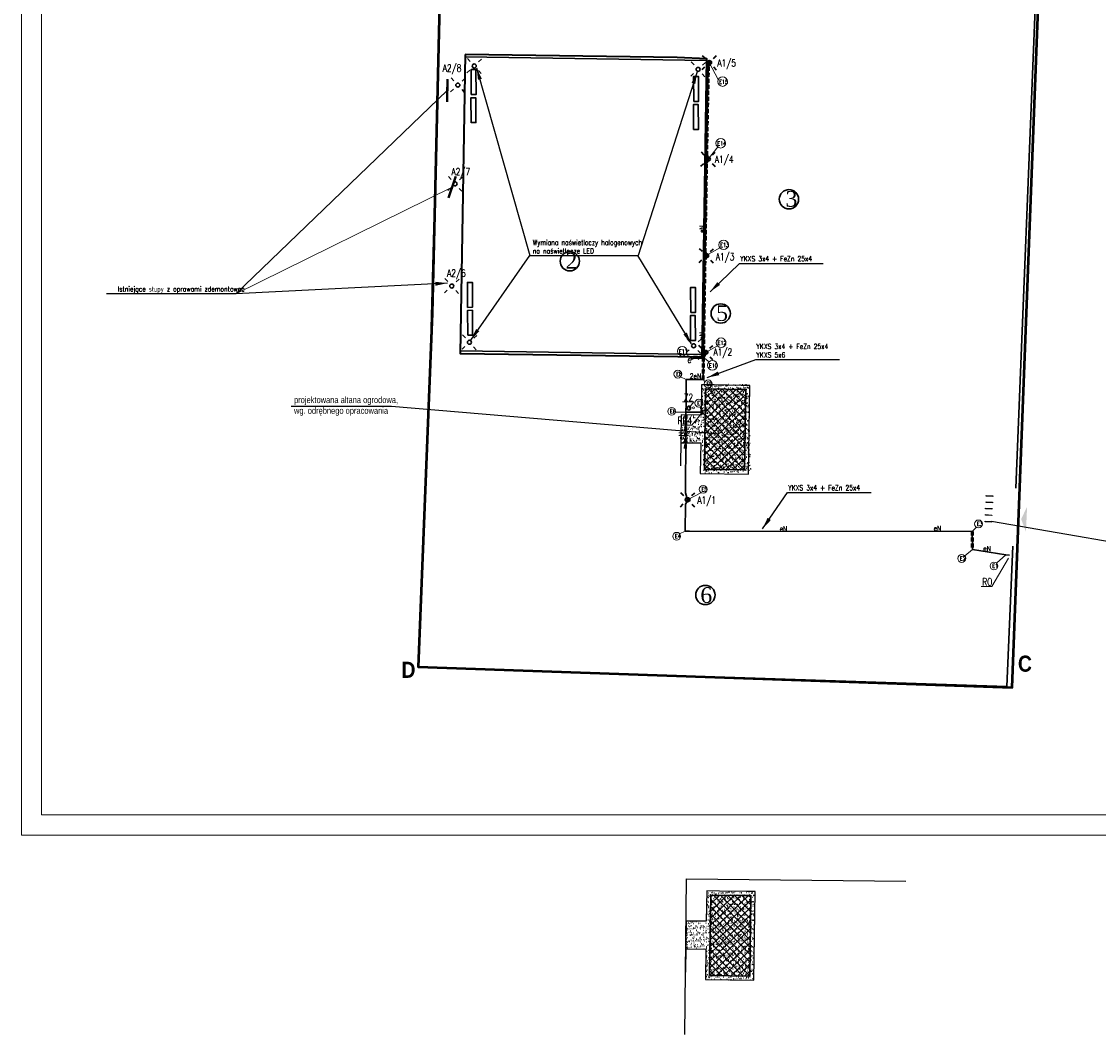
# Model space of a CAD drawing. Extents: x -110 to 11927435, y -6590197 to 5675023.
# Tile 61 of 71: x 6591087 to 6591220, y 5674686 to 5674812. Entities that reach past the tile are written whole.
import ezdxf
from ezdxf.enums import TextEntityAlignment as Align

# ---------------------------------------------------------------- set-up
doc = ezdxf.new("R2010")
doc.units = 0
for name, pattern in [('0', [0]), ('1', [0]), ('2', [1.5, 1, -0.5]), ('DASHED', [0.75, 0.5, -0.25])]:
    doc.linetypes.add(name, pattern=pattern)
doc.layers.get('0').update_dxf_attribs({"color": 250, "linetype": 'CONTINUOUS', "lineweight": 100})
doc.layers.add('_0', color=7, linetype='CONTINUOUS')
for name, color, linetype, lineweight in [('A_granice opracowania', 3, 'CONTINUOUS', 40), ('A_PZT_Opis', 7, 'CONTINUOUS', 9), ('Elektryka', 1, 'CONTINUOUS', 9), ('Elektryka opis', 1, 'CONTINUOUS', 9), ('Elektryka współrzędne', 1, 'CONTINUOUS', 9), ('UEEOA_T_3', 1, 'CONTINUOUS', 18), ('UEEOA_T_9', 1, 'CONTINUOUS', 18), ('wymiar', 7, 'CONTINUOUS', 13), ('WYMIARY', 1, 'CONTINUOUS', 9)]:
    doc.layers.add(name, color=color, linetype=linetype, lineweight=lineweight)
doc.styles.add('ARIAL', font='txt', dxfattribs={"width": 0.8})
doc.styles.add('K1_ACAD', font='romans.shx', dxfattribs={"width": 0.8, "oblique": 12})
doc.styles.add('other_WYMIAR', font='txt', dxfattribs={"width": 0.9, "height": 0.9})
doc.styles.add('pawel', font='GOTHIC.TTF')
doc.styles.add('ROMANSS', font='romans.shx', dxfattribs={"width": 0.6})
doc.styles.get("Standard").update_dxf_attribs({"font": 'Simplex.SHX', "width": 0.75})
doc.dimstyles.new('100', dxfattribs={"dimscale": 0, "dimtxt": 1, "dimasz": 1, "dimexe": 1.5, "dimexo": 0, "dimgap": 0.1, "dimtad": 1, "dimrnd": 1e-08, "dimtxsty": 'ROMANSS', "dimblk": 'ARCHTICK', "dimcen": 1, "dimdle": 1, "dimclrd": 256, "dimclre": 256, "dimclrt": 256, "dimadec": 0, "dimazin": 0, "dimtfac": 1, "dimtdec": 0, "dimtofl": 0, "dimtmove": 0, "dimatfit": 2, "dimldrblk": 'ARCHTICK', "dimfxl": 1.5, "dimfxlon": 1, "dimlwd": -1, "dimlwe": -1, "dimarcsym": 0})
doc.dimstyles.get("Standard").update_dxf_attribs({"dimtxt": 1, "dimasz": 1, "dimexe": 1, "dimexo": 1, "dimgap": 1, "dimtad": 1, "dimtxsty": 'Standard', "dimcen": 2.5, "dimadec": 0, "dimazin": 0, "dimtfac": 1, "dimtmove": 0, "dimatfit": 3, "dimfxl": 1, "dimarcsym": 0})

# ---------------------------------------------------------------- blocks, each defined once
blk = doc.blocks.new('ARM')
at = {"linetype": 'Continuous'}
blk.add_circle((0, 0), 0.125, dxfattribs=at)
blk = doc.blocks.new('_ArchTick')
at = {"color": 0, "linetype": 'ByBlock', "lineweight": 9, "const_width": 0.15}
blk.add_lwpolyline([(-0.5, -0.5), (0.5, 0.5)], dxfattribs=at)

msp = doc.modelspace()

# ---------------------------------------------------------------- hatches: boundary and pattern name
at = {"layer": '_0', "linetype": '0'}
h = msp.add_hatch(dxfattribs=at)
h.set_pattern_fill('AR-SAND', color=252, scale=0.3, angle=2.41849, style=0)
h.set_pattern_definition([(39.918487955, (245334.8745, -273079.81704), (-0.043273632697, 0.57673478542), [0, -0.456, 0, -0.51, 0, -0.4875]), (9.918487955, (245334.8745, -273079.817), (0.494733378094, 0.86829401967), [0, -0.246, 0, -0.411, 0, -0.1575]), (329.918487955, (245334.50585, -273079.8326), (0.933338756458, 0.041119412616), [0, -0.15, 0, -0.54, 0, -0.705]), (319.918487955, (245334.50585, -273079.8326), (0.88992382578, 0.301123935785), [0, -0.075, 0, -0.354, 0, -0.405])])
h.paths.add_polyline_path([(6591168.524, 5674759.973), (6591168.447, 5674762.61), (6591170.939, 5674762.682), (6591170.837, 5674766.459), (6591172.402, 5674766.509), (6591172.392, 5674766.497), (6591175.773, 5674766.607), (6591175.777, 5674766.595), (6591176.835, 5674766.624), (6591177.137, 5674755.628), (6591171.139, 5674755.463), (6591171.033, 5674759.242), (6591168.548, 5674759.17)])
h = msp.add_hatch(dxfattribs=at)
h.set_pattern_fill('ANSI37', color=2, scale=5, angle=269.15256, style=0)
h.set_pattern_definition([(314.152556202, (1013918.26, 12345488.89734), (0.44842978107, 0.43535701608), []), (44.152556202, (1013918.26, 12345488.89734), (-0.43535701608, 0.44842978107), [])])
h.paths.add_polyline_path([(6591171.643, 5674765.95), (6591176.322, 5674765.881), (6591176.32, 5674765.721), (6591176.48, 5674765.719), (6591176.434, 5674762.599), (6591176.274, 5674762.601), (6591176.271, 5674762.441), (6591176.431, 5674762.439), (6591176.385, 5674759.319), (6591176.225, 5674759.322), (6591176.223, 5674759.162), (6591176.383, 5674759.159), (6591176.336, 5674756.04), (6591176.177, 5674756.042), (6591176.174, 5674755.882), (6591171.495, 5674755.951), (6591171.497, 5674756.111), (6591171.337, 5674756.114), (6591171.383, 5674759.233), (6591171.543, 5674759.231), (6591171.546, 5674759.391), (6591171.386, 5674759.393), (6591171.432, 5674762.513), (6591171.592, 5674762.511), (6591171.594, 5674762.671), (6591171.434, 5674762.673), (6591171.48, 5674765.793), (6591171.64, 5674765.79)])
at = {"layer": '_0', "lineweight": 5}
h = msp.add_hatch(color=4, dxfattribs=at)
h.dxf.hatch_style = 1
h.paths.add_polyline_path([(6591211.293, 5674748.215), (6591211.364, 5674749.757), (6591211.435, 5674751.299), (6591210.691, 5674749.788)])
at = {"layer": '_0', "linetype": '0'}
h = msp.add_hatch(dxfattribs=at)
h.set_pattern_fill('AR-SAND', color=252, scale=0.3, style=0)
h.set_pattern_definition([(37.5, (0.64417, -62.88534), (-0.018898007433, 0.578047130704), [0, -0.456, 0, -0.51, 0, -0.4875]), (7.5, (0.6442, -62.8853), (0.53093301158, 0.84664381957), [0, -0.246, 0, -0.411, 0, -0.1575]), (327.5, (0.27517, -62.88534), (0.934242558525, 0.00169771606), [0, -0.15, 0, -0.54, 0, -0.705]), (317.5, (0.2752, -62.8853), (0.90183798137, 0.26330266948), [0, -0.075, 0, -0.354, 0, -0.405])])
h.paths.add_polyline_path([(6591169.049, 5674697.191), (6591169.083, 5674699.829), (6591171.576, 5674699.796), (6591171.634, 5674703.575), (6591173.2, 5674703.559), (6591173.189, 5674703.547), (6591176.572, 5674703.514), (6591176.575, 5674703.502), (6591177.634, 5674703.486), (6591177.471, 5674692.487), (6591171.472, 5674692.576), (6591171.525, 5674696.355), (6591169.039, 5674696.389)])
h = msp.add_hatch(dxfattribs=at)
h.set_pattern_fill('ANSI37', color=2, scale=5, angle=269.15256, style=0)
h.set_pattern_definition([(314.152556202, (1013918.90416, 12345426.012), (0.44842978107, 0.43535701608), []), (44.152556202, (1013918.90416, 12345426.012), (-0.43535701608, 0.44842978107), [])])
h.paths.add_polyline_path([(6591172.287, 5674703.065), (6591176.966, 5674702.996), (6591176.964, 5674702.836), (6591177.124, 5674702.833), (6591177.078, 5674699.714), (6591176.918, 5674699.716), (6591176.915, 5674699.556), (6591177.075, 5674699.554), (6591177.029, 5674696.434), (6591176.869, 5674696.436), (6591176.867, 5674696.276), (6591177.027, 5674696.274), (6591176.981, 5674693.154), (6591176.821, 5674693.157), (6591176.818, 5674692.997), (6591172.139, 5674693.066), (6591172.141, 5674693.226), (6591171.981, 5674693.228), (6591172.027, 5674696.348), (6591172.187, 5674696.346), (6591172.19, 5674696.506), (6591172.03, 5674696.508), (6591172.076, 5674699.628), (6591172.236, 5674699.625), (6591172.238, 5674699.785), (6591172.078, 5674699.788), (6591172.124, 5674702.907), (6591172.284, 5674702.905)])

# ---------------------------------------------------------------- linework, layer by layer
at = {"color": 0, "linetype": 'ByBlock', "lineweight": 0}
msp.add_lwpolyline([(6591086.502, 5675007.599), (6591086.502, 5674710.508), (6591296.565, 5674710.508), (6591296.565, 5675007.599), (6591086.502, 5675007.599)], dxfattribs=at)
at = {"color": 0, "linetype": 'ByBlock', "lineweight": 18}
msp.add_lwpolyline([(6591089.002, 5675005.098), (6591089.002, 5674713.009), (6591294.065, 5674713.009), (6591294.065, 5675005.098)], close=True, dxfattribs=at)
at = {"layer": '_0', "color": 1, "linetype": 'ByBlock', "lineweight": 30}
for p, q in [((6591138.285, 5674807.576), (6591137.33, 5674770.378)), ((6591135.862, 5674731.384), (6591156.381, 5674730.705))]:
    msp.add_line(p, q, dxfattribs=at)
at = {"layer": '_0', "color": 5, "linetype": 'ByBlock', "lineweight": 30}
for p, q in [((6591141.595, 5674807.215), (6591171.627, 5674806.753)), ((6591141.032, 5674770.688), (6591171.065, 5674770.226))]:
    msp.add_line(p, q, dxfattribs=at)
at = {"layer": '_0', "color": 30, "linetype": 'ByBlock', "lineweight": 30, "true_color": 0xf8991e}
for p, q in [((6591142.237, 5674806.636), (6591141.899, 5674807.004)), ((6591143.296, 5674806.589), (6591143.665, 5674806.927)), ((6591141.822, 5674805.238), (6591142.191, 5674805.576)), ((6591143.264, 5674805.521), (6591143.588, 5674805.162)), ((6591170.055, 5674806.216), (6591169.717, 5674806.584)), ((6591171.114, 5674806.17), (6591171.483, 5674806.508)), ((6591169.64, 5674804.819), (6591170.008, 5674805.157)), ((6591171.082, 5674805.101), (6591171.405, 5674804.742)), ((6591141.642, 5674772.305), (6591141.304, 5674772.673)), ((6591142.701, 5674772.259), (6591143.07, 5674772.597)), ((6591169.501, 5674771.865), (6591169.164, 5674772.234)), ((6591170.561, 5674771.819), (6591170.929, 5674772.157)), ((6591141.227, 5674770.908), (6591141.595, 5674771.246)), ((6591142.669, 5674771.19), (6591142.992, 5674770.831)), ((6591169.087, 5674770.468), (6591169.455, 5674770.806)), ((6591170.528, 5674770.75), (6591170.852, 5674770.391))]:
    msp.add_line(p, q, dxfattribs=at)
at = {"layer": '_0', "color": 1, "linetype": 'ByBlock', "lineweight": 40}
for p, q in [((6591171.082, 5674807.406), (6591171.429, 5674807.046)), ((6591172.489, 5674807.027), (6591172.849, 5674807.375)), ((6591171.05, 5674805.638), (6591171.41, 5674805.986)), ((6591172.471, 5674805.967), (6591172.818, 5674805.607)), ((6591170.924, 5674795.407), (6591171.271, 5674795.047)), ((6591172.331, 5674795.028), (6591172.691, 5674795.376)), ((6591170.892, 5674793.639), (6591171.252, 5674793.987)), ((6591172.313, 5674793.968), (6591172.66, 5674793.608)), ((6591170.71, 5674783.414), (6591171.057, 5674783.054)), ((6591172.118, 5674783.035), (6591172.477, 5674783.383)), ((6591170.679, 5674781.646), (6591171.038, 5674781.994)), ((6591172.099, 5674781.975), (6591172.446, 5674781.615)), ((6591170.617, 5674771.4), (6591170.964, 5674771.04)), ((6591172.025, 5674771.021), (6591172.385, 5674771.369)), ((6591170.586, 5674769.632), (6591170.945, 5674769.98)), ((6591172.006, 5674769.961), (6591172.353, 5674769.601)), ((6591168.391, 5674753.088), (6591168.738, 5674752.728)), ((6591169.799, 5674752.71), (6591170.159, 5674753.057)), ((6591168.36, 5674751.321), (6591168.719, 5674751.668)), ((6591169.78, 5674751.649), (6591170.127, 5674751.289))]:
    msp.add_line(p, q, dxfattribs=at)
at = {"layer": '_0', "color": 1, "linetype": 'ByBlock', "lineweight": 9}
for p, q in [((6591171.773, 5674806.683), (6591172.126, 5674806.33)), ((6591172.126, 5674806.683), (6591171.773, 5674806.33)), ((6591171.615, 5674794.684), (6591171.969, 5674794.331)), ((6591171.969, 5674794.684), (6591171.615, 5674794.331)), ((6591171.401, 5674782.691), (6591171.755, 5674782.338)), ((6591171.755, 5674782.691), (6591171.401, 5674782.338)), ((6591171.308, 5674770.677), (6591171.662, 5674770.324)), ((6591171.662, 5674770.677), (6591171.308, 5674770.324)), ((6591169.082, 5674752.366), (6591169.436, 5674752.012)), ((6591169.436, 5674752.366), (6591169.082, 5674752.012))]:
    msp.add_line(p, q, dxfattribs=at)
at = {"layer": '_0', "color": 2, "linetype": 'ByBlock', "lineweight": 30}
for p, q in [((6591140.203, 5674804.26), (6591139.865, 5674804.628)), ((6591141.262, 5674804.214), (6591141.631, 5674804.552)), ((6591139.788, 5674802.863), (6591140.156, 5674803.201)), ((6591141.23, 5674803.145), (6591141.553, 5674802.786)), ((6591139.866, 5674791.994), (6591139.528, 5674792.362)), ((6591140.925, 5674791.948), (6591141.294, 5674792.286)), ((6591139.451, 5674790.597), (6591139.82, 5674790.935)), ((6591140.893, 5674790.879), (6591141.217, 5674790.52)), ((6591139.447, 5674779.294), (6591139.11, 5674779.662)), ((6591140.507, 5674779.248), (6591140.875, 5674779.586)), ((6591139.033, 5674777.897), (6591139.401, 5674778.235)), ((6591140.474, 5674778.179), (6591140.798, 5674777.82)), ((6591208.91, 5674728.99), (6591156.381, 5674730.705))]:
    msp.add_line(p, q, dxfattribs=at)
at = {"layer": '_0', "linetype": 'ByBlock'}
for p, q in [((6591119.992, 5674763.825), (6591132.447, 5674763.825)), ((6591132.447, 5674763.825), (6591173.146, 5674760.377)), ((6591227.007, 5674746.022), (6591207.016, 5674749.487))]:
    msp.add_line(p, q, dxfattribs=at)
at = {"layer": '_0', "color": 4, "linetype": 'ByBlock', "lineweight": 30}
msp.add_line((6591209.66, 5674746.42), (6591208.91, 5674728.99), dxfattribs=at)
at = {"layer": '_0', "color": 3, "linetype": 'ByBlock', "lineweight": 50, "flags": 128}
msp.add_lwpolyline([(6591193.59, 5674956.7), (6591190.425, 5674894.115), (6591187.34, 5674832.27), (6591159.66, 5674831.72), (6591138.84, 5674831.3), (6591137.53, 5674775.33), (6591135.76, 5674731.42), (6591155.95, 5674730.72), (6591209.593, 5674728.87), (6591213.55, 5674832.79), (6591218.2, 5674951.33), (6591193.65, 5674956.74)], dxfattribs=at)
at = {"layer": '_0', "color": 4, "linetype": 'ByBlock', "lineweight": 30, "flags": 128}
for points in [[(6591212.55, 5674816.365), (6591210.03, 5674753.64)], [(6591142.366, 5674802.533), (6591142.35, 5674805.636), (6591142.954, 5674805.639), (6591142.97, 5674802.541), (6591142.366, 5674802.538)], [(6591170.012, 5674801.675), (6591169.996, 5674804.778), (6591170.6, 5674804.781), (6591170.616, 5674801.683), (6591170.012, 5674801.68)], [(6591142.352, 5674799.038), (6591142.335, 5674802.141), (6591142.939, 5674802.145), (6591142.955, 5674799.046), (6591142.352, 5674799.043)], [(6591169.998, 5674798.18), (6591169.981, 5674801.283), (6591170.585, 5674801.286), (6591170.601, 5674798.188), (6591169.998, 5674798.185)], [(6591141.923, 5674776.086), (6591141.906, 5674779.189), (6591142.51, 5674779.192), (6591142.526, 5674776.094), (6591141.923, 5674776.091)], [(6591169.639, 5674775.457), (6591169.623, 5674778.56), (6591170.227, 5674778.564), (6591170.243, 5674775.465), (6591169.639, 5674775.462)], [(6591141.933, 5674772.616), (6591141.917, 5674775.719), (6591142.521, 5674775.722), (6591142.537, 5674772.624), (6591141.933, 5674772.621)], [(6591169.625, 5674771.962), (6591169.609, 5674775.065), (6591170.213, 5674775.069), (6591170.229, 5674771.97), (6591169.625, 5674771.967)]]:
    msp.add_lwpolyline(points, dxfattribs=at)
at = {"layer": '_0', "color": 8, "linetype": 'ByBlock', "lineweight": 40, "flags": 128}
msp.add_lwpolyline([(6591141.6, 5674807.528), (6591140.985, 5674770.376), (6591171.061, 5674769.962), (6591171.631, 5674806.993), (6591167.971, 5674807.15), (6591141.6, 5674807.528)], dxfattribs=at)
at = {"layer": '_0', "color": 252, "linetype": '0'}
for points in [[(6591168.393, 5674759.274), (6591170.883, 5674759.241), (6591170.827, 5674755.461), (6591176.827, 5674755.372), (6591176.989, 5674766.371), (6591175.93, 5674766.387), (6591175.93, 5674766.387), (6591172.555, 5674766.444), (6591172.555, 5674766.444), (6591170.99, 5674766.46), (6591170.934, 5674762.682), (6591168.439, 5674762.715), (6591168.357, 5674756.383)], [(6591169.037, 5674696.389), (6591171.527, 5674696.355), (6591171.472, 5674692.576), (6591177.471, 5674692.487), (6591177.634, 5674703.486), (6591176.575, 5674703.502), (6591176.575, 5674703.502), (6591173.2, 5674703.559), (6591173.2, 5674703.559), (6591171.634, 5674703.575), (6591171.578, 5674699.796), (6591169.083, 5674699.829), (6591169.001, 5674693.498)]]:
    msp.add_lwpolyline(points, dxfattribs=at)
at = {"layer": '_0', "lineweight": 30, "ltscale": 3}
for points in [[(6591176.482, 5674765.879), (6591176.334, 5674755.88), (6591171.335, 5674755.954), (6591171.483, 5674765.953)], [(6591177.126, 5674702.993), (6591176.978, 5674692.994), (6591171.979, 5674693.068), (6591172.127, 5674703.067)]]:
    msp.add_lwpolyline(points, close=True, dxfattribs=at)
at = {"layer": '_0'}
for points in [[(6591171.643, 5674765.95), (6591171.64, 5674765.79), (6591171.48, 5674765.793), (6591171.483, 5674765.953), (6591171.643, 5674765.95), (6591171.48, 5674765.793), (6591171.483, 5674765.953), (6591171.64, 5674765.79)], [(6591176.482, 5674765.879), (6591176.48, 5674765.719), (6591176.32, 5674765.721), (6591176.322, 5674765.881), (6591176.482, 5674765.879), (6591176.32, 5674765.721), (6591176.322, 5674765.881), (6591176.48, 5674765.719)], [(6591171.594, 5674762.671), (6591171.592, 5674762.511), (6591171.432, 5674762.513), (6591171.434, 5674762.673), (6591171.594, 5674762.671), (6591171.432, 5674762.513), (6591171.434, 5674762.673), (6591171.592, 5674762.511)], [(6591176.434, 5674762.599), (6591176.431, 5674762.439), (6591176.271, 5674762.441), (6591176.274, 5674762.601), (6591176.434, 5674762.599), (6591176.271, 5674762.441), (6591176.274, 5674762.601), (6591176.431, 5674762.439)], [(6591171.546, 5674759.391), (6591171.543, 5674759.231), (6591171.383, 5674759.233), (6591171.386, 5674759.393), (6591171.546, 5674759.391), (6591171.383, 5674759.233), (6591171.386, 5674759.393), (6591171.543, 5674759.231)], [(6591176.385, 5674759.319), (6591176.383, 5674759.159), (6591176.223, 5674759.162), (6591176.225, 5674759.322), (6591176.385, 5674759.319), (6591176.223, 5674759.162), (6591176.225, 5674759.322), (6591176.383, 5674759.159)], [(6591171.497, 5674756.111), (6591171.495, 5674755.951), (6591171.335, 5674755.954), (6591171.337, 5674756.114), (6591171.497, 5674756.111), (6591171.335, 5674755.954), (6591171.337, 5674756.114), (6591171.495, 5674755.951)], [(6591176.336, 5674756.04), (6591176.334, 5674755.88), (6591176.174, 5674755.882), (6591176.177, 5674756.042), (6591176.336, 5674756.04), (6591176.174, 5674755.882), (6591176.177, 5674756.042), (6591176.334, 5674755.88)], [(6591172.287, 5674703.065), (6591172.284, 5674702.905), (6591172.124, 5674702.907), (6591172.127, 5674703.067), (6591172.287, 5674703.065), (6591172.124, 5674702.907), (6591172.127, 5674703.067), (6591172.284, 5674702.905)], [(6591177.126, 5674702.993), (6591177.124, 5674702.833), (6591176.964, 5674702.836), (6591176.966, 5674702.996), (6591177.126, 5674702.993), (6591176.964, 5674702.836), (6591176.966, 5674702.996), (6591177.124, 5674702.833)], [(6591172.238, 5674699.785), (6591172.236, 5674699.625), (6591172.076, 5674699.628), (6591172.078, 5674699.788), (6591172.238, 5674699.785), (6591172.076, 5674699.628), (6591172.078, 5674699.788), (6591172.236, 5674699.625)], [(6591177.078, 5674699.714), (6591177.075, 5674699.554), (6591176.915, 5674699.556), (6591176.918, 5674699.716), (6591177.078, 5674699.714), (6591176.915, 5674699.556), (6591176.918, 5674699.716), (6591177.075, 5674699.554)], [(6591172.19, 5674696.506), (6591172.187, 5674696.346), (6591172.027, 5674696.348), (6591172.03, 5674696.508), (6591172.19, 5674696.506), (6591172.027, 5674696.348), (6591172.03, 5674696.508), (6591172.187, 5674696.346)], [(6591177.029, 5674696.434), (6591177.027, 5674696.274), (6591176.867, 5674696.276), (6591176.869, 5674696.436), (6591177.029, 5674696.434), (6591176.867, 5674696.276), (6591176.869, 5674696.436), (6591177.027, 5674696.274)], [(6591172.141, 5674693.226), (6591172.139, 5674693.066), (6591171.979, 5674693.068), (6591171.981, 5674693.228), (6591172.141, 5674693.226), (6591171.979, 5674693.068), (6591171.981, 5674693.228), (6591172.139, 5674693.066)], [(6591176.981, 5674693.154), (6591176.978, 5674692.994), (6591176.818, 5674692.997), (6591176.821, 5674693.157), (6591176.981, 5674693.154), (6591176.818, 5674692.997), (6591176.821, 5674693.157), (6591176.978, 5674692.994)]]:
    msp.add_lwpolyline(points, dxfattribs=at)
at = {"layer": '_0', "linetype": 'ByBlock', "lineweight": 9}
for points in [[(6591169.411, 5674763.571), (6591170.044, 5674764.33), (6591168.628, 5674764.33)], [(6591171.135, 5674763.104), (6591169.789, 5674761.455), (6591168.485, 5674761.455)], [(6591209.122, 5674744.915), (6591207.035, 5674741.407), (6591205.731, 5674741.407)]]:
    msp.add_lwpolyline(points, dxfattribs=at)
at = {"layer": '_0', "color": 4, "linetype": 'ByBlock', "flags": 128}
for points in [[(6591206.354, 5674751.929), (6591207.153, 5674751.884), (6591207.148, 5674751.804), (6591206.35, 5674751.849), (6591206.354, 5674751.929)], [(6591206.367, 5674752.729), (6591207.166, 5674752.684), (6591207.162, 5674752.604), (6591206.363, 5674752.649), (6591206.367, 5674752.729)], [(6591206.276, 5674751.132), (6591207.075, 5674751.086), (6591207.07, 5674751.006), (6591206.272, 5674751.052), (6591206.276, 5674751.132)], [(6591206.217, 5674749.533), (6591207.016, 5674749.487), (6591207.012, 5674749.408), (6591206.213, 5674749.453), (6591206.217, 5674749.533)], [(6591206.263, 5674750.332), (6591207.062, 5674750.286), (6591207.057, 5674750.206), (6591206.258, 5674750.252), (6591206.263, 5674750.332)]]:
    msp.add_lwpolyline(points, dxfattribs=at)
at = {"layer": '_0', "linetype": '0'}
msp.add_lwpolyline([(6591168.895, 5674685.737), (6591169.115, 5674705.096), (6591196.364, 5674704.804)], dxfattribs=at)
at = {"layer": '_0', "color": 30, "linetype": 'ByBlock', "lineweight": 30, "true_color": 0xf8991e}
for centre in [(6591142.744, 5674806.083), (6591170.561, 5674805.663), (6591142.148, 5674771.752), (6591170.008, 5674771.313)]:
    msp.add_circle(centre, 0.25, dxfattribs=at)
at = {"layer": '_0', "color": 1, "linetype": 'ByBlock', "lineweight": 9}
for centre in [(6591171.95, 5674806.506), (6591171.792, 5674794.508), (6591171.578, 5674782.514), (6591171.485, 5674770.501), (6591169.259, 5674752.189)]:
    msp.add_circle(centre, 0.25, dxfattribs=at)
at = {"layer": '_0', "color": 1, "linetype": 'ByBlock', "lineweight": 40}
for centre in [(6591171.95, 5674806.506), (6591171.792, 5674794.508), (6591171.578, 5674782.514), (6591171.485, 5674770.501), (6591169.259, 5674752.189)]:
    msp.add_circle(centre, 0.247, dxfattribs=at)
at = {"layer": '_0', "color": 2, "linetype": 'ByBlock', "lineweight": 30}
for centre in [(6591140.709, 5674803.707), (6591140.372, 5674791.441), (6591139.954, 5674778.741)]:
    msp.add_circle(centre, 0.25, dxfattribs=at)
at = {"layer": '_0', "color": 5, "linetype": 'ByBlock', "lineweight": 30}
msp.add_circle((6591169.411, 5674763.571), 0.24, dxfattribs=at)
at = {"layer": '_0', "color": 5, "linetype": 'ByBlock', "lineweight": 9}
msp.add_circle((6591169.411, 5674763.571), 0.2, dxfattribs=at)
at = {"layer": 'Elektryka', "linetype": 'DASHED', "lineweight": 30}
for p, q in [((6591171.511, 5674794.993), (6591171.73, 5674806.047)), ((6591171.711, 5674794.99), (6591171.93, 5674806.043)), ((6591171.853, 5674806.532), (6591171.73, 5674806.047)), ((6591172.046, 5674806.481), (6591171.926, 5674806.044)), ((6591171.698, 5674794.472), (6591171.511, 5674794.993)), ((6591171.885, 5674794.543), (6591171.711, 5674795.009)), ((6591171.319, 5674782.942), (6591171.491, 5674794.049)), ((6591171.7, 5674794.548), (6591171.491, 5674794.049)), ((6591171.519, 5674782.939), (6591171.691, 5674794.046)), ((6591171.883, 5674794.467), (6591171.691, 5674794.046)), ((6591171.484, 5674782.479), (6591171.319, 5674782.942)), ((6591171.672, 5674782.549), (6591171.519, 5674782.939)), ((6591171.132, 5674770.83), (6591171.305, 5674782.034)), ((6591171.305, 5674782.034), (6591171.484, 5674782.548)), ((6591171.332, 5674770.827), (6591171.505, 5674782.031)), ((6591171.505, 5674782.031), (6591171.672, 5674782.481)), ((6591171.406, 5674770.439), (6591171.132, 5674770.83)), ((6591171.564, 5674770.562), (6591171.332, 5674770.827)), ((6591169.969, 5674769.978), (6591171.153, 5674769.979)), ((6591169.97, 5674769.778), (6591171.117, 5674769.779)), ((6591171.081, 5674767.112), (6591171.117, 5674769.779)), ((6591171.153, 5674769.979), (6591171.393, 5674770.54)), ((6591171.281, 5674767.109), (6591171.319, 5674769.878)), ((6591171.311, 5674769.84), (6591171.577, 5674770.461)), ((6591168.889, 5674758.535), (6591168.958, 5674762.877)), ((6591169.089, 5674758.544), (6591169.158, 5674762.886)), ((6591204.516, 5674748.229), (6591204.535, 5674746.001)), ((6591204.716, 5674748.231), (6591204.735, 5674746.003))]:
    msp.add_line(p, q, dxfattribs=at)
at = {"layer": 'Elektryka', "linetype": 'Continuous', "lineweight": 30}
for p, q in [((6591171.611, 5674794.992), (6591171.83, 5674806.045)), ((6591171.419, 5674782.941), (6591171.591, 5674794.047)), ((6591171.232, 5674770.828), (6591171.405, 5674782.032)), ((6591171.181, 5674767.11), (6591171.219, 5674769.879)), ((6591168.989, 5674753.043), (6591169.058, 5674767.127)), ((6591169.058, 5674767.127), (6591171.181, 5674767.11)), ((6591168.975, 5674751.593), (6591168.947, 5674748.288)), ((6591168.947, 5674748.288), (6591169.492, 5674748.278)), ((6591169.492, 5674748.278), (6591204.616, 5674748.23)), ((6591204.616, 5674748.23), (6591204.635, 5674746.002)), ((6591204.635, 5674746.002), (6591208.812, 5674745.319))]:
    msp.add_line(p, q, dxfattribs=at)
at = {"layer": 'Elektryka', "linetype": 'ByBlock', "lineweight": 30}
for p, q in [((6591171.95, 5674806.506), (6591171.83, 5674806.045)), ((6591171.792, 5674794.508), (6591171.611, 5674794.992)), ((6591171.792, 5674794.508), (6591171.591, 5674794.057)), ((6591171.578, 5674782.514), (6591171.418, 5674782.942)), ((6591171.405, 5674782.032), (6591171.578, 5674782.514)), ((6591171.485, 5674770.501), (6591171.232, 5674770.828)), ((6591169.97, 5674769.878), (6591171.221, 5674769.879)), ((6591171.219, 5674769.879), (6591171.485, 5674770.501)), ((6591170.933, 5674763.078), (6591169.035, 5674763.078)), ((6591168.975, 5674751.593), (6591169.259, 5674752.189)), ((6591169.259, 5674752.189), (6591168.989, 5674753.043))]:
    msp.add_line(p, q, dxfattribs=at)
at = {"layer": 'Elektryka', "linetype": '2', "lineweight": 30}
msp.add_line((6591208.812, 5674745.319), (6591209.256, 5674745.294), dxfattribs=at)
at = {"layer": 'Elektryka', "linetype": '1', "lineweight": 30}
msp.add_lwpolyline([(6591171.159, 5674763.293), (6591171.151, 5674762.843), (6591170.931, 5674762.846), (6591170.939, 5674763.296)], close=True, dxfattribs=at)
at = {"layer": 'Elektryka', "linetype": '2', "lineweight": 30}
msp.add_circle((6591169.852, 5674769.806), 0.128, dxfattribs=at)
at = {"layer": 'Elektryka współrzędne', "linetype": '1'}
for p, q in [((6591171.95, 5674806.506), (6591173.069, 5674804.409)), ((6591171.792, 5674794.508), (6591173.037, 5674796.085)), ((6591171.578, 5674782.514), (6591173.274, 5674783.503)), ((6591171.485, 5674770.501), (6591172.963, 5674771.292)), ((6591169.757, 5674769.896), (6591169.048, 5674770.239)), ((6591171.219, 5674769.879), (6591171.92, 5674769.319)), ((6591169.058, 5674767.127), (6591168.387, 5674767.455)), ((6591171.181, 5674767.11), (6591171.404, 5674766.869)), ((6591169.038, 5674763.078), (6591167.745, 5674763.078)), ((6591170.939, 5674763.296), (6591170.79, 5674763.718)), ((6591169.259, 5674752.189), (6591170.895, 5674753.057)), ((6591168.947, 5674748.288), (6591168.267, 5674747.952)), ((6591204.616, 5674748.23), (6591205.133, 5674748.767)), ((6591204.635, 5674746.002), (6591203.68, 5674745.207)), ((6591208.812, 5674745.319), (6591207.614, 5674744.312))]:
    msp.add_line(p, q, dxfattribs=at)
for centre, radius in [((6591173.602, 5674804.149), 0.597), ((6591173.373, 5674796.486), 0.597), ((6591173.727, 5674783.863), 0.597), ((6591173.413, 5674771.692), 0.597), ((6591168.592, 5674770.641), 0.597), ((6591172.337, 5674768.888), 0.597), ((6591168.044, 5674767.796), 0.487), ((6591171.814, 5674766.579), 0.487), ((6591170.653, 5674764.186), 0.487), ((6591167.281, 5674763.17), 0.487), ((6591171.189, 5674753.473), 0.487), ((6591205.398, 5674749.178), 0.487), ((6591167.896, 5674747.645), 0.487), ((6591203.317, 5674744.888), 0.487), ((6591207.316, 5674743.951), 0.487)]:
    msp.add_circle(centre, radius, dxfattribs=at)
at = {"layer": 'wymiar', "color": 0, "lineweight": 30, "ltscale": 2}
for centre in [(6591181.85, 5674789.525), (6591154.621, 5674781.822), (6591173.367, 5674775.331), (6591171.463, 5674740.347)]:
    msp.add_circle(centre, 1.2, dxfattribs=at)

# ---------------------------------------------------------------- block references
at = {"layer": 'UEEOA_T_9', "linetype": '2', "lineweight": 30, "rotation": 2.393534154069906}
msp.add_blockref('ARM', (6591170, 5674763.608), dxfattribs=at)
at = {"layer": 'UEEOA_T_9', "color": 253, "linetype": '2', "lineweight": 30, "rotation": 2.393534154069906}
msp.add_blockref('ARM', (6591170, 5674763.608), dxfattribs=at)
at = {"layer": 'UEEOA_T_9', "color": 1, "linetype": '2', "lineweight": 30, "rotation": 2.393534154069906}
msp.add_blockref('ARM', (6591170, 5674763.608), dxfattribs=at)

# ---------------------------------------------------------------- texts
at = {"layer": '_0', "color": 5, "linetype": '1', "insert": (6591168.788, 5674765.348), "char_height": 0.9, "width": 0.59833, "attachment_point": 1}
msp.add_mtext('Z2', dxfattribs=at)
at = {"layer": '_0', "color": 1, "linetype": '1', "char_height": 0.9, "width": 0.59833, "attachment_point": 1}
for s, insert in [('RP4', (6591168.024, 5674762.48)), ('RO', (6591205.868, 5674742.432))]:
    msp.add_mtext(s, dxfattribs=dict(at, insert=insert))
at = {"layer": 'A_granice opracowania', "color": 6, "linetype": '2', "lineweight": 60, "ltscale": 1.5, "char_height": 2, "attachment_point": 1}
for s, insert in [('{\\fArial Black|b1|i0|c238|p34;D}', (6591133.71, 5674732.053)), ('{\\fArial Black|b1|i0|c238|p34;C}', (6591210.297, 5674732.814))]:
    msp.add_mtext_dynamic_manual_height_columns(s, width=25.61993, gutter_width=4.5, heights=[0], dxfattribs=dict(at, insert=insert))
at = {"layer": 'A_PZT_Opis', "insert": (6591120.356, 5674763.806), "char_height": 0.8, "width": 21.49034, "attachment_point": 4, "rotation": 0, "style": 'ARIAL'}
msp.add_mtext('projektowana altana ogrodowa,\\Pwg. odrębnego opracowania', dxfattribs=at)
at = {"layer": 'Elektryka', "linetype": 'ByBlock', "lineweight": 30, "char_height": 0.9, "attachment_point": 1}
for s, insert in [('A1/5', (6591172.957, 5674806.903)), ('A1/4', (6591172.643, 5674794.94)), ('A1/3', (6591172.754, 5674782.83)), ('A1/2', (6591172.48, 5674770.989)), ('A1/1', (6591170.469, 5674752.583))]:
    msp.add_mtext_dynamic_manual_height_columns(s, width=1.97641, gutter_width=4.5, heights=[0], dxfattribs=dict(at, insert=insert))
at = {"layer": 'Elektryka', "color": 2, "linetype": 'ByBlock', "lineweight": 30, "char_height": 0.9, "attachment_point": 1}
for s, insert in [('A2/8', (6591138.833, 5674806.277)), ('A2/7', (6591139.918, 5674793.399)), ('A2/6', (6591139.373, 5674780.793))]:
    msp.add_mtext_dynamic_manual_height_columns(s, width=1.97641, gutter_width=4.5, heights=[0], dxfattribs=dict(at, insert=insert))
at = {"layer": 'Elektryka', "linetype": '2', "lineweight": 30, "char_height": 0.6294, "width": 2.43429, "attachment_point": 1, "rotation": 90}
for insert in [(6591170.726, 5674785.346), (6591170.724, 5674772.094), (6591168.145, 5674759.634)]:
    msp.add_mtext('eN', dxfattribs=dict(at, insert=insert))
at = {"layer": 'Elektryka', "linetype": '2', "lineweight": 30, "char_height": 0.6294, "width": 2.43429, "attachment_point": 1}
for s, insert in [('2eN', (6591169.518, 5674767.874)), ('eN', (6591180.698, 5674748.886)), ('eN', (6591199.834, 5674748.951)), ('eN', (6591205.984, 5674746.435))]:
    msp.add_mtext(s, dxfattribs=dict(at, insert=insert))
at = {"layer": 'Elektryka opis', "linetype": 'ByBlock', "char_height": 0.63, "attachment_point": 1}
for s, insert in [('Wymiana naświetlaczy halogenowych \\Pna naświetlacze LED', (6591150.017, 5674784.465)), ('YKXS 3x4 + FeZn 25x4', (6591175.794, 5674782.446)), ('Istniejące słupy z oprawami zdemontować', (6591098.454, 5674778.676)), ('YKXS 3x4 + FeZn 25x4\\PYKXS 5x6', (6591177.801, 5674771.547)), ('YKXS 3x4 + FeZn 25x4', (6591181.754, 5674753.982))]:
    msp.add_mtext_dynamic_manual_height_columns(s, width=18.92557, gutter_width=4.5, heights=[0], dxfattribs=dict(at, insert=insert))
at = {"layer": 'Elektryka współrzędne', "linetype": '1', "char_height": 0.5, "attachment_point": 1}
for s, insert in [('E15', (6591173.172, 5674804.376)), ('E14', (6591172.944, 5674796.713)), ('E13', (6591173.298, 5674784.09)), ('E11', (6591168.162, 5674770.868)), ('E12', (6591172.984, 5674771.919)), ('E8', (6591167.829, 5674768.05)), ('E10', (6591171.907, 5674769.115)), ('E9', (6591171.6, 5674766.832)), ('E7', (6591170.439, 5674764.439)), ('E6', (6591167.067, 5674763.424)), ('E5', (6591170.975, 5674753.727)), ('E3', (6591205.184, 5674749.432)), ('E4', (6591167.682, 5674747.899)), ('E2', (6591203.102, 5674745.142)), ('E1', (6591207.102, 5674744.205))]:
    msp.add_mtext_dynamic_manual_height_columns(s, width=1.45254, gutter_width=4.5, heights=[0], dxfattribs=dict(at, insert=insert))
at = {"layer": 'UEEOA_T_3', "linetype": '2', "lineweight": 30, "style": 'K1_ACAD', "oblique": 12, "width": 0.8}
msp.add_text('e', height=0.9, rotation=2.39356, dxfattribs=at).set_placement((6591169.141, 5674770.081), align=Align.TOP_LEFT)
msp.add_text('e', height=0.9, rotation=2.39356, dxfattribs=at).set_placement((6591169.141, 5674770.081), align=Align.TOP_LEFT)
at = {"layer": 'WYMIARY', "ltscale": 0.73, "char_height": 1.95, "attachment_point": 1, "style": 'pawel'}
for s, insert in [('{\\fTimes New Roman|b0|i0|c238|p18;\\C0;3}', (6591181.424, 5674790.549)), ('{\\fTimes New Roman|b0|i0|c238|p18;\\C0;2}', (6591154.08, 5674782.846)), ('{\\fTimes New Roman|b0|i0|c238|p18;\\C0;5}', (6591172.799, 5674776.354)), ('{\\fTimes New Roman|b0|i0|c238|p18;\\C0;6}', (6591170.841, 5674741.317))]:
    msp.add_mtext_dynamic_manual_height_columns(s, width=1.95, gutter_width=12.5, heights=[0], dxfattribs=dict(at, insert=insert))

# ---------------------------------------------------------------- leaders
at = {"layer": 'Elektryka opis', "linetype": 'ByBlock'}
for points in [[(6591143.038, 5674805.873), (6591149.662, 5674782.53)], [(6591170.437, 5674805.345), (6591163.118, 5674782.53)], [(6591142.319, 5674772.034), (6591149.662, 5674782.53), (6591163.055, 5674782.53)], [(6591169.724, 5674771.56), (6591163.055, 5674782.53)], [(6591172.039, 5674778.02), (6591175.716, 5674781.545), (6591186.087, 5674781.545)], [(6591139.41, 5674779.097), (6591113.107, 5674777.783), (6591097.039, 5674777.783)], [(6591171.694, 5674767.365), (6591177.74, 5674769.619), (6591188.112, 5674769.619)], [(6591178.544, 5674748.565), (6591181.676, 5674753.081), (6591192.048, 5674753.081)]]:
    msp.add_leader(points, dimstyle='Standard', override={"dimscale": 0.5, "dimtxt": 0.9, "dimasz": 3, "dimexe": 1.25, "dimexo": 0.0625, "dimgap": 0.09, "dimtad": 0, "dimtih": 1, "dimtoh": 1, "dimdec": 4, "dimzin": 0, "dimdsep": 46, "dimtxsty": 'other_WYMIAR', "dimcen": 0.045, "dimtfac": 0.5, "dimtdec": 4, "dimtofl": 0, "dimtolj": 1, "dimtzin": 0}, dxfattribs=at)
at = {"layer": 'Elektryka opis', "linetype": '1'}
for points in [[(6591139.399, 5674803.035), (6591113.107, 5674777.783)], [(6591140.001, 5674791.033), (6591113.107, 5674777.783)]]:
    msp.add_leader(points, dimstyle='100', override={"dimscale": 1, "dimasz": 2}, dxfattribs=at)

doc.saveas('drawing.dxf')
